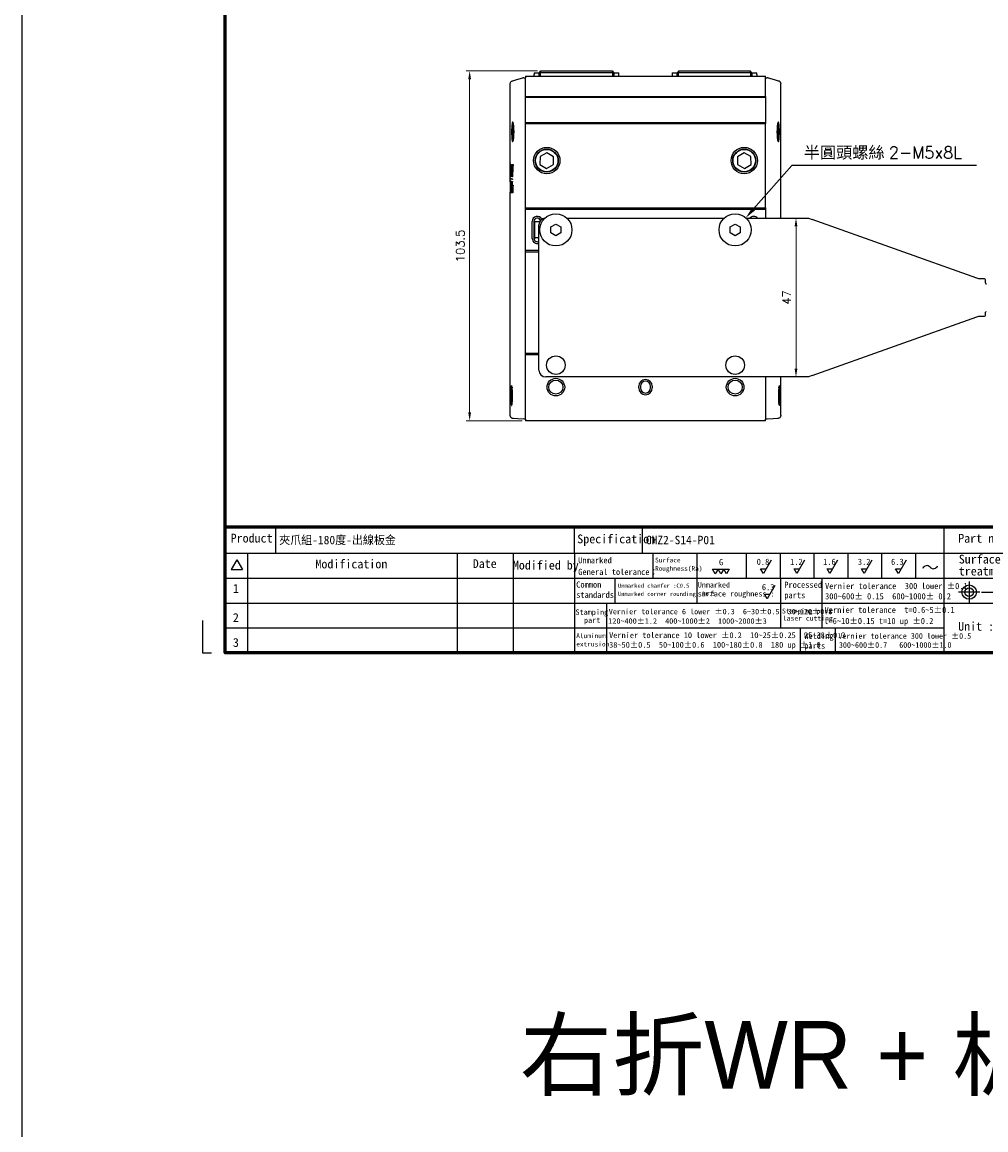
# Model space of a CAD drawing. Header units: millimetres. Extents: x 0 to 7391, y -1386 to 1502.
# Tile 124 of 127: x 6389 to 6674, y 944 to 1272. Entities that reach past the tile are written whole.
import ezdxf
from ezdxf.enums import TextEntityAlignment as Align

# ---------------------------------------------------------------- set-up
doc = ezdxf.new("R2010")
doc.units = ezdxf.units.MM
doc.header["$LTSCALE"] = 0.5
doc.layers.add('AM_5', color=3, linetype='Continuous', lineweight=25)
doc.layers.add('可見 (ISO)', color=7, linetype='Continuous', lineweight=25)
doc.layers.add('BORDER', color=7, linetype='Continuous')
doc.layers.add('圖框', color=7, linetype='Continuous')
doc.styles.get("Standard").update_dxf_attribs({"font": 'arial.ttf'})
doc.styles.add('尺寸標註', font='romans.shx', dxfattribs={"bigfont": 'CHINESET.SHX'})
doc.styles.add('標題欄', font='txt')
doc.dimstyles.new('CNS1$0', dxfattribs={"dimtxt": 2.5, "dimasz": 2.5, "dimexe": 1, "dimexo": 1, "dimgap": 1.5, "dimtad": 1, "dimtoh": 1, "dimdec": 1, "dimdsep": 46, "dimtxsty": '尺寸標註', "dimcen": 0, "dimclrd": 2, "dimclre": 2, "dimclrt": 1, "dimadec": 0, "dimazin": 2, "dimtp": 0.1, "dimtm": 0.1, "dimtfac": 0.71, "dimtdec": 1, "dimtmove": 0, "dimatfit": 0, "dimfxl": 0, "dimlwd": 13, "dimlwe": 13, "dimarcsym": 0})

# ---------------------------------------------------------------- blocks, each defined once
blk = doc.blocks.new('A4-英文圖框-橫式')
at = {"layer": 'BORDER', "color": 123, "linetype": 'Continuous', "lineweight": 60, "ltscale": 25.4}
blk.add_line((2151.7, -57.78), (2549.79, -57.78), dxfattribs=at)
at = {"layer": 'BORDER', "color": 60, "linetype": 'Continuous', "ltscale": 25.4}
for p, q in [((2166.7, -65.63), (2166.7, -57.78)), ((2255, -65.63), (2255, -57.78)), ((2275.1, -65.63), (2275.1, -57.78)), ((2364.21, -57.78), (2364.21, -95.06)), ((2151.7, -65.63), (2549.79, -65.63)), ((2155.17, -67.6), (2153.51, -70.48)), ((2155.17, -67.6), (2156.84, -70.48)), ((2158.28, -65.63), (2158.28, -95.06)), ((2220.31, -65.63), (2220.31, -95.06)), ((2236.88, -65.63), (2236.88, -95.06)), ((2255, -65.63), (2255, -95.06)), ((2278.15, -65.63), (2278.15, -72.99)), ((2291.22, -65.63), (2291.22, -80.35)), ((2305.82, -65.63), (2305.82, -72.99)), ((2315.82, -65.63), (2315.82, -72.99)), ((2325.82, -65.63), (2325.82, -72.99)), ((2335.82, -65.63), (2335.82, -72.99)), ((2345.82, -65.63), (2345.82, -72.99)), ((2355.82, -65.63), (2355.82, -72.99)), ((2364.21, -65.63), (2364.21, -95.06)), ((2364.22, -65.63), (2364.22, -72.99)), ((2364.22, -65.63), (2364.22, -72.99)), ((2153.51, -70.48), (2156.84, -70.48)), ((2151.7, -72.99), (2364.21, -72.99)), ((2266.98, -72.99), (2266.98, -80.35)), ((2315.96, -72.99), (2315.96, -80.35)), ((2328.19, -72.99), (2328.19, -80.35)), ((2364.21, -72.99), (2462.31, -72.99)), ((2151.7, -80.35), (2364.21, -80.35)), ((2264.44, -80.35), (2264.44, -87.7)), ((2315.96, -80.35), (2315.96, -87.7)), ((2328.19, -80.35), (2328.19, -87.7)), ((2364.21, -80.35), (2388.73, -80.35)), ((2151.7, -87.7), (2364.21, -87.7)), ((2264.44, -87.7), (2264.44, -95.06)), ((2321.74, -87.7), (2321.74, -95.06)), ((2332.11, -87.7), (2332.11, -95.06)), ((2364.21, -95.06), (2549.79, -95.06))]:
    blk.add_line(p, q, dxfattribs=at)
at = {"layer": 'BORDER', "color": 2, "linetype": 'Continuous', "ltscale": 25.4}
for p, q in [((2313.17, -67.68), (2310.88, -71.65)), ((2323.06, -67.68), (2320.77, -71.65)), ((2332.82, -67.68), (2330.53, -71.65)), ((2342.95, -67.68), (2340.66, -71.65)), ((2353.07, -67.68), (2350.78, -71.65)), ((2296.65, -71.76), (2295.82, -70.33)), ((2295.82, -70.33), (2297.47, -70.33)), ((2297.47, -70.33), (2296.65, -71.76)), ((2298.3, -71.76), (2297.47, -70.33)), ((2297.47, -70.33), (2299.12, -70.33)), ((2299.12, -70.33), (2298.3, -71.76)), ((2299.94, -71.76), (2299.12, -70.33)), ((2299.12, -70.33), (2300.77, -70.33)), ((2300.77, -70.33), (2299.94, -71.76)), ((2310.88, -71.65), (2310.05, -70.22)), ((2310.05, -70.22), (2311.7, -70.22)), ((2320.77, -71.65), (2319.94, -70.22)), ((2319.94, -70.22), (2321.59, -70.22)), ((2330.53, -71.65), (2329.7, -70.22)), ((2329.7, -70.22), (2331.35, -70.22)), ((2340.66, -71.65), (2339.84, -70.22)), ((2339.84, -70.22), (2341.48, -70.22)), ((2350.78, -71.65), (2349.96, -70.22)), ((2349.96, -70.22), (2351.61, -70.22)), ((2314.27, -75.17), (2311.98, -79.13)), ((2311.98, -79.13), (2311.16, -77.71)), ((2311.16, -77.71), (2312.8, -77.71))]:
    blk.add_line(p, q, dxfattribs=at)
at = {"layer": 'BORDER', "color": 4, "linetype": 'Continuous', "ltscale": 25.4}
for p, q in [((2371.71, -74.01), (2371.71, -80.23)), ((2374.82, -77.12), (2368.6, -77.12)), ((2375.39, -77.12), (2384.51, -77.12))]:
    blk.add_line(p, q, dxfattribs=at)
at = {"layer": 'BORDER', "color": 123, "linetype": 'Continuous', "ltscale": 25.4}
for p, q in [((2145.01, -85.54), (2145.01, -95.06)), ((2145.01, -95.06), (2147.66, -95.06))]:
    blk.add_line(p, q, dxfattribs=at)
at = {"layer": 'BORDER', "color": 123, "linetype": 'Continuous', "lineweight": 60, "ltscale": 25.4}
blk.add_lwpolyline([(2151.7, 188.79), (2555.09, 188.79), (2555.09, -95.06), (2151.7, -95.06)], close=True, dxfattribs=at)
at = {"layer": 'BORDER', "color": 7, "linetype": 'Continuous', "ltscale": 25.4}
for radius in [2.13, 1.26]:
    blk.add_circle((2371.71, -77.12), radius, dxfattribs=at)
at = {"layer": 'BORDER', "color": 2, "linetype": 'Continuous', "ltscale": 25.4}
for centre, start, end in [((2359.2, -70.55), 39.8056, 162.5792), ((2361.14, -68.94), 219.8056, 342.5792)]:
    blk.add_arc(centre, 1.26, start, end, dxfattribs=at)
at = {"layer": '圖框', "style": '標題欄'}
for s, height, p in [('Product', 2.605, (2153.34, -59.85)), ('Specification', 2.6053, (2255.83, -60.09)), ('Part number', 2.6053, (2368.46, -59.91)), ('Modification', 2.6053, (2178.41, -67.5)), ('Date', 2.605, (2224.93, -67.39)), ('Modified by', 2.6053, (2236.78, -67.84)), ('Unmarked', 1.824, (2256.11, -66.79)), ('Surface', 1.377, (2278.84, -66.96)), ('G', 1.82, (2297.75, -67.35)), ('0.8', 1.824, (2308.88, -67.24)), ('1.2', 1.824, (2318.77, -67.24)), ('1.6', 1.824, (2328.53, -67.24)), ('3.2', 1.824, (2338.81, -67.24)), ('6.3', 1.824, (2348.61, -67.24)), ('Surface', 2.605, (2368.64, -66.07)), ('General tolerance：', 1.8237, (2256.11, -70.24)), ('Roughness(Ra)', 1.377, (2278.84, -69.44)), ('treatment', 2.605, (2368.64, -69.6)), ('1', 2.61, (2154.01, -74.74)), ('Common', 1.824, (2255.52, -73.98)), ('Unmarked chamfer :C0.5', 1.2273, (2267.87, -74.6)), ('Unmarked', 1.596, (2291.45, -74.18)), ('6.3', 1.824, (2310.42, -74.74)), ('Processed', 1.824, (2317.04, -74.04)), ('Vernier tolerance  300 lower %%P0.1', 1.8237, (2329.1, -74.41)), ('standards', 1.824, (2255.52, -77.01)), ('Unmarked corner rounding: R0.5', 1.2273, (2267.85, -77.03)), ('surface roughness :', 1.5965, (2291.45, -76.81)), ('parts', 1.824, (2317.04, -77.12)), ('300~600%%P 0.15  600~1000%%P 0.2', 1.8237, (2329.1, -77.45)), ('Vernier tolerance  t=0.6~5%%P0.1', 1.8237, (2328.96, -81.48)), ('2', 2.61, (2154.01, -83.35)), ('Stamping', 1.614, (2255.3, -82.23)), (' part', 1.614, (2256.6, -84.6)), ('Vernier tolerance 6 lower %%P0.3  6~30%%P0.5  30~120%%P0.8', 1.6062, (2265.15, -82.07)), ('120~400%%P1.2  400~1000%%P2  1000~2000%%P3', 1.6062, (2265, -84.87)), ('Stamping part', 1.4514, (2316.36, -81.99)), ('laser cutting', 1.4514, (2316.61, -84.12)), ('t=6~10%%P0.15 t=10 up %%P0.2', 1.8237, (2328.87, -84.76)), ('Unit : mm', 2.605, (2368.45, -85.94)), ('3', 2.61, (2154.01, -90.71)), ('Aluminum', 1.39, (2255.52, -89.35)), ('extrusion', 1.39, (2255.52, -91.81)), ('Vernier tolerance 10 lower %%P0.2  10~25%%P0.25  25~38%%P0.3', 1.7169, (2265.25, -89.01)), ('38~50%%P0.5  50~100%%P0.6  100~180%%P0.8  180 up %%P1.0', 1.7169, (2265.25, -91.86)), ('Welding', 1.824, (2322.95, -89.17)), ('Vernier tolerance 300 lower %%P0.5  ', 1.6654, (2333.05, -89.26)), ('parts', 1.824, (2322.95, -92.06)), ('300~600%%P0.7   600~1000%%P1.0', 1.6654, (2333.19, -91.93))]:
    blk.add_text(s, height=height, dxfattribs=at).set_placement(p, align=Align.TOP_LEFT)
blk = doc.blocks.new('*D942')
at = {"layer": 'AM_5', "color": 2, "linetype": 'ByBlock', "lineweight": 13}
for p, q in [((6541.85, 1257.57), (6520.74, 1257.57)), ((6521.74, 1255.07), (6521.74, 1156.57)), ((6537.24, 1154.07), (6520.74, 1154.07))]:
    blk.add_line(p, q, dxfattribs=at)
at = {"layer": 'AM_5', "color": 2}
for points in [[(6521.32, 1255.07), (6522.16, 1255.07), (6521.74, 1257.57)], [(6521.32, 1156.57), (6522.16, 1156.57), (6521.74, 1154.07)]]:
    blk.add_solid(points, dxfattribs=at)
at = {"layer": 'Defpoints', "color": 0}
for p in [(6542.85, 1257.57), (6521.74, 1154.07), (6538.24, 1154.07)]:
    blk.add_point(p, dxfattribs=at)
at = {"layer": 'AM_5', "color": 1, "insert": (6518.99, 1205.82), "char_height": 2.5, "attachment_point": 5, "rotation": 90, "style": '尺寸標註'}
blk.add_mtext('103.5', dxfattribs=at)
blk = doc.blocks.new('*D943')
at = {"layer": 'AM_5', "color": 2, "linetype": 'ByBlock', "lineweight": 13}
for p, q in [((6613.7, 1214.07), (6619.24, 1214.07)), ((6618.24, 1211.57), (6618.24, 1169.57)), ((6620.96, 1167.07), (6617.24, 1167.07))]:
    blk.add_line(p, q, dxfattribs=at)
at = {"layer": 'AM_5', "color": 2}
for points in [[(6617.82, 1211.57), (6618.66, 1211.57), (6618.24, 1214.07)], [(6617.82, 1169.57), (6618.66, 1169.57), (6618.24, 1167.07)]]:
    blk.add_solid(points, dxfattribs=at)
at = {"layer": 'Defpoints', "color": 0}
for p in [(6612.7, 1214.07), (6618.24, 1167.07), (6621.96, 1167.07)]:
    blk.add_point(p, dxfattribs=at)
at = {"layer": 'AM_5', "color": 1, "insert": (6615.49, 1190.57), "char_height": 2.5, "attachment_point": 5, "rotation": 90, "style": '尺寸標註'}
blk.add_mtext('47', dxfattribs=at)
blk = doc.blocks.new('*S929')
at = {"layer": 'AM_5'}
for p, q in [((175.93, -396.35), (164.58, -409.18)), ((230.45, -396.35), (175.93, -396.35))]:
    blk.add_line(p, q, dxfattribs=at)
at = {"layer": 'AM_5', "linetype": 'Continuous'}
blk.add_trace([(164.14, -408.79), (165.02, -409.57), (162.26, -411.8)], dxfattribs=at)
at = {"layer": 'AM_5', "color": 2, "insert": (179.43, -394.6), "char_height": 3.5, "attachment_point": 7}
blk.add_mtext('{\\fPMingLiU|b0|i0|c136|p18;半圓頭螺絲 \\Fromans|c0;2-M\\Fromans|c136;5\\Fromans|c0;x\\Fromans|c136;8\\Fromans|c0;L}', dxfattribs=at)

msp = doc.modelspace()

# ---------------------------------------------------------------- linework, layer by layer
at = {"color": 4}
msp.add_lwpolyline([(6389.429, 1459.353), (7391.21, 1459.353), (7391.21, -306.068), (6389.429, -306.068)], close=True, dxfattribs=at)
at = {"layer": '可見 (ISO)'}
for p, q in [((6534.48, 1254.693), (6535.741, 1255.031)), ((6535.741, 1255.031), (6537.516, 1255.507)), ((6537.722, 1255.539), (6538.239, 1255.566)), ((6538.239, 1256.066), (6609.239, 1256.066)), ((6538.239, 1256.066), (6538.239, 1255.566)), ((6538.239, 1250.066), (6538.239, 1255.566)), ((6540.839, 1257.066), (6542.339, 1257.066)), ((6540.839, 1257.066), (6540.839, 1256.566)), ((6540.839, 1256.066), (6540.839, 1256.566)), ((6542.339, 1257.066), (6542.839, 1257.566)), ((6542.339, 1256.066), (6542.339, 1257.066)), ((6542.639, 1257.066), (6542.339, 1257.066)), ((6542.639, 1257.066), (6542.846, 1257.566)), ((6564.039, 1257.066), (6542.639, 1257.066)), ((6542.639, 1257.066), (6542.639, 1256.066)), ((6542.839, 1257.566), (6542.846, 1257.566)), ((6542.846, 1257.566), (6563.832, 1257.566)), ((6563.832, 1257.566), (6563.839, 1257.566)), ((6564.039, 1257.066), (6563.832, 1257.566)), ((6563.839, 1257.566), (6564.339, 1257.066)), ((6564.039, 1256.066), (6564.039, 1257.066)), ((6564.339, 1257.066), (6564.039, 1257.066)), ((6564.339, 1257.066), (6564.339, 1256.066)), ((6564.339, 1257.066), (6565.839, 1257.066)), ((6565.839, 1256.566), (6565.839, 1257.066)), ((6565.839, 1256.066), (6565.839, 1256.566)), ((6581.639, 1257.066), (6583.139, 1257.066)), ((6581.639, 1257.066), (6581.639, 1256.566)), ((6581.639, 1256.566), (6581.639, 1256.066)), ((6583.639, 1257.566), (6583.139, 1257.066)), ((6583.139, 1256.066), (6583.139, 1257.066)), ((6583.439, 1257.066), (6583.139, 1257.066)), ((6583.647, 1257.566), (6583.439, 1257.066)), ((6604.839, 1257.066), (6583.439, 1257.066)), ((6583.439, 1257.066), (6583.439, 1256.066)), ((6583.639, 1257.566), (6583.647, 1257.566)), ((6583.647, 1257.566), (6604.632, 1257.566)), ((6604.632, 1257.566), (6604.639, 1257.566)), ((6604.632, 1257.566), (6604.839, 1257.066)), ((6605.139, 1257.066), (6604.639, 1257.566)), ((6604.839, 1256.066), (6604.839, 1257.066)), ((6605.139, 1257.066), (6604.839, 1257.066)), ((6605.139, 1257.066), (6605.139, 1256.066)), ((6605.139, 1257.066), (6606.639, 1257.066)), ((6606.639, 1256.566), (6606.639, 1257.066)), ((6606.639, 1256.566), (6606.639, 1256.066)), ((6609.239, 1255.566), (6609.239, 1256.066)), ((6609.239, 1250.066), (6609.239, 1255.566)), ((6609.239, 1255.566), (6609.756, 1255.539)), ((6609.962, 1255.507), (6611.737, 1255.031)), ((6611.737, 1255.031), (6612.998, 1254.693)), ((6533.739, 1224.755), (6533.739, 1253.727)), ((6613.739, 1214.066), (6613.739, 1253.727)), ((6538.239, 1250.066), (6609.239, 1250.066)), ((6538.239, 1249.766), (6538.239, 1250.066)), ((6538.239, 1242.366), (6538.239, 1249.766)), ((6609.239, 1249.766), (6538.239, 1249.766)), ((6609.239, 1250.066), (6609.239, 1249.766)), ((6609.239, 1249.766), (6609.239, 1242.366)), ((6538.239, 1242.066), (6538.239, 1242.366)), ((6538.239, 1242.366), (6609.239, 1242.366)), ((6538.239, 1242.066), (6609.239, 1242.066)), ((6538.239, 1217.066), (6538.239, 1242.066)), ((6609.239, 1242.366), (6609.239, 1242.066)), ((6609.239, 1217.066), (6609.239, 1242.066)), ((6534.739, 1241.585), (6534.739, 1237.548)), ((6612.739, 1237.548), (6612.739, 1241.585)), ((6542.557, 1232.252), (6542.521, 1229.943)), ((6544.575, 1233.375), (6542.557, 1232.252)), ((6546.557, 1232.19), (6544.575, 1233.375)), ((6546.521, 1229.881), (6546.557, 1232.19)), ((6602.903, 1233.375), (6600.921, 1232.19)), ((6600.921, 1232.19), (6600.957, 1229.881)), ((6604.921, 1232.252), (6602.903, 1233.375)), ((6604.957, 1229.943), (6604.921, 1232.252)), ((6533.749, 1228.916), (6533.748, 1228.841)), ((6533.748, 1228.841), (6533.748, 1228.765)), ((6533.948, 1228.841), (6533.748, 1228.841)), ((6533.948, 1228.765), (6533.748, 1228.765)), ((6533.75, 1229.064), (6533.749, 1228.991)), ((6533.749, 1228.991), (6533.749, 1228.916)), ((6533.949, 1228.991), (6533.749, 1228.991)), ((6533.949, 1228.916), (6533.749, 1228.916)), ((6533.75, 1229.136), (6533.75, 1229.064)), ((6533.95, 1229.136), (6533.75, 1229.136)), ((6533.95, 1229.064), (6533.75, 1229.064)), ((6533.951, 1229.207), (6533.751, 1229.207)), ((6533.952, 1229.276), (6533.752, 1229.276)), ((6533.953, 1229.343), (6533.753, 1229.343)), ((6533.954, 1229.408), (6533.754, 1229.408)), ((6533.955, 1229.47), (6533.755, 1229.47)), ((6533.956, 1229.529), (6533.756, 1229.529)), ((6533.957, 1229.586), (6533.757, 1229.586)), ((6533.959, 1229.639), (6533.758, 1229.639)), ((6533.96, 1229.69), (6533.76, 1229.69)), ((6533.961, 1229.737), (6533.761, 1229.737)), ((6533.963, 1229.781), (6533.763, 1229.781)), ((6533.964, 1229.821), (6533.764, 1229.821)), ((6533.966, 1229.859), (6533.766, 1229.859)), ((6533.968, 1229.892), (6533.768, 1229.892)), ((6533.969, 1229.923), (6533.77, 1229.923)), ((6533.964, 1229.951), (6533.772, 1229.951)), ((6533.959, 1229.976), (6533.774, 1229.976)), ((6533.952, 1229.997), (6533.776, 1229.997)), ((6533.778, 1230.016), (6533.939, 1230.016)), ((6533.948, 1228.841), (6533.949, 1228.916)), ((6533.948, 1228.765), (6533.948, 1228.841)), ((6533.949, 1228.991), (6533.95, 1229.064)), ((6533.949, 1228.916), (6533.949, 1228.991)), ((6533.95, 1229.064), (6533.95, 1229.136)), ((6534.004, 1229.461), (6534.001, 1229.528)), ((6534.007, 1229.391), (6534.004, 1229.461)), ((6534.009, 1229.319), (6534.007, 1229.391)), ((6534.011, 1229.244), (6534.009, 1229.319)), ((6534.013, 1229.168), (6534.011, 1229.244)), ((6534.014, 1229.092), (6534.013, 1229.168)), ((6534.013, 1228.663), (6534.014, 1228.695)), ((6534.013, 1228.631), (6534.013, 1228.663)), ((6534.013, 1228.599), (6534.013, 1228.631)), ((6534.013, 1228.567), (6534.013, 1228.599)), ((6534.013, 1228.535), (6534.013, 1228.567)), ((6534.014, 1229.016), (6534.014, 1229.092)), ((6534.015, 1228.941), (6534.014, 1229.016)), ((6534.014, 1228.79), (6534.015, 1228.866)), ((6534.014, 1228.758), (6534.014, 1228.79)), ((6534.014, 1228.727), (6534.014, 1228.758)), ((6534.014, 1228.695), (6534.014, 1228.727)), ((6534.015, 1228.866), (6534.015, 1228.941)), ((6534.333, 1229.952), (6534.573, 1229.952)), ((6542.521, 1229.943), (6544.503, 1228.757)), ((6544.503, 1228.757), (6546.521, 1229.881)), ((6600.957, 1229.881), (6602.975, 1228.757)), ((6602.975, 1228.757), (6604.957, 1229.943)), ((6533.769, 1225.597), (6533.739, 1225.597)), ((6533.74, 1225.863), (6533.771, 1225.863)), ((6533.777, 1226.4), (6533.741, 1226.4)), ((6533.862, 1227.439), (6533.786, 1227.439)), ((6533.953, 1225.597), (6533.834, 1225.597)), ((6533.838, 1225.863), (6533.959, 1225.863)), ((6533.971, 1226.4), (6533.846, 1226.4)), ((6533.994, 1227.439), (6533.862, 1227.439)), ((6534.008, 1228.085), (6534.009, 1228.117)), ((6534.008, 1228.053), (6534.008, 1228.085)), ((6534.008, 1228.021), (6534.008, 1228.053)), ((6534.009, 1228.15), (6534.01, 1228.182)), ((6534.009, 1228.117), (6534.009, 1228.15)), ((6534.01, 1228.279), (6534.011, 1228.311)), ((6534.01, 1228.246), (6534.01, 1228.279)), ((6534.01, 1228.214), (6534.01, 1228.246)), ((6534.01, 1228.182), (6534.01, 1228.214)), ((6534.011, 1228.375), (6534.012, 1228.407)), ((6534.011, 1228.343), (6534.011, 1228.375)), ((6534.011, 1228.311), (6534.011, 1228.343)), ((6534.012, 1228.503), (6534.013, 1228.535)), ((6534.012, 1228.471), (6534.012, 1228.503)), ((6534.012, 1228.439), (6534.012, 1228.471)), ((6534.012, 1228.407), (6534.012, 1228.439)), ((6534.393, 1225.435), (6534.183, 1225.435)), ((6534.191, 1225.7), (6534.402, 1225.7)), ((6534.425, 1226.238), (6534.209, 1226.238)), ((6533.739, 1225.087), (6533.766, 1225.087)), ((6533.739, 1223.832), (6533.74, 1223.789)), ((6533.919, 1223.832), (6533.739, 1223.832)), ((6533.74, 1223.789), (6533.74, 1223.747)), ((6533.74, 1223.747), (6533.74, 1223.704)), ((6533.74, 1223.704), (6533.74, 1223.662)), ((6533.74, 1223.662), (6533.74, 1223.619)), ((6533.74, 1223.619), (6533.74, 1223.577)), ((6533.74, 1223.577), (6533.74, 1223.534)), ((6533.74, 1223.534), (6533.74, 1223.491)), ((6533.74, 1223.491), (6533.74, 1223.449)), ((6533.74, 1223.449), (6533.74, 1223.406)), ((6533.74, 1223.406), (6533.74, 1223.364)), ((6533.74, 1223.364), (6533.74, 1223.321)), ((6533.74, 1223.321), (6533.74, 1223.279)), ((6533.74, 1223.279), (6533.74, 1223.237)), ((6533.74, 1223.237), (6533.74, 1223.194)), ((6533.74, 1223.194), (6533.74, 1223.152)), ((6533.74, 1223.152), (6533.74, 1223.109)), ((6533.74, 1223.109), (6533.74, 1223.067)), ((6533.74, 1223.067), (6533.74, 1223.025)), ((6533.74, 1223.025), (6533.74, 1222.983)), ((6533.74, 1222.983), (6533.74, 1222.94)), ((6533.74, 1222.94), (6533.74, 1222.898)), ((6533.74, 1222.898), (6533.74, 1222.856)), ((6533.74, 1222.856), (6533.74, 1222.814)), ((6533.74, 1222.814), (6533.74, 1222.739)), ((6533.9, 1222.814), (6533.74, 1222.814)), ((6533.74, 1222.739), (6533.74, 1222.664)), ((6533.898, 1222.739), (6533.74, 1222.739)), ((6533.74, 1222.664), (6533.74, 1222.589)), ((6533.897, 1222.664), (6533.74, 1222.664)), ((6533.74, 1222.589), (6533.74, 1222.513)), ((6533.895, 1222.589), (6533.74, 1222.589)), ((6533.74, 1222.513), (6533.74, 1222.436)), ((6533.892, 1222.513), (6533.74, 1222.513)), ((6533.74, 1222.436), (6533.74, 1222.359)), ((6533.89, 1222.436), (6533.74, 1222.436)), ((6533.74, 1222.359), (6533.74, 1222.283)), ((6533.887, 1222.359), (6533.74, 1222.359)), ((6533.74, 1222.283), (6533.74, 1222.209)), ((6533.884, 1222.283), (6533.74, 1222.283)), ((6533.74, 1222.209), (6533.74, 1222.138)), ((6533.881, 1222.209), (6533.74, 1222.209)), ((6533.74, 1222.138), (6533.74, 1222.069)), ((6533.877, 1222.138), (6533.74, 1222.138)), ((6533.74, 1222.069), (6533.74, 1222.004)), ((6533.874, 1222.069), (6533.74, 1222.069)), ((6533.87, 1222.004), (6533.74, 1222.004)), ((6533.759, 1224.038), (6533.814, 1224.038)), ((6533.923, 1224.038), (6533.814, 1224.038)), ((6533.827, 1225.087), (6533.945, 1225.087)), ((6533.893, 1222.522), (6533.895, 1222.604)), ((6533.895, 1222.604), (6533.897, 1222.686)), ((6533.897, 1222.686), (6533.899, 1222.77)), ((6533.899, 1222.77), (6533.901, 1222.854)), ((6533.968, 1223.767), (6534.131, 1223.767)), ((6534.33, 1223.767), (6534.131, 1223.767)), ((6534.165, 1224.924), (6534.372, 1224.924)), ((6534.33, 1223.767), (6534.581, 1223.767)), ((6533.866, 1221.942), (6533.739, 1221.942)), ((6533.862, 1221.885), (6533.739, 1221.885)), ((6533.858, 1221.832), (6533.739, 1221.832)), ((6533.854, 1221.781), (6533.739, 1221.781)), ((6533.85, 1221.734), (6533.739, 1221.734)), ((6533.739, 1155.751), (6533.739, 1221.704)), ((6533.846, 1221.691), (6533.739, 1221.691)), ((6533.842, 1221.652), (6533.739, 1221.652)), ((6533.837, 1221.619), (6533.739, 1221.619)), ((6533.833, 1221.591), (6533.739, 1221.591)), ((6533.83, 1221.569), (6533.74, 1221.569)), ((6533.826, 1221.551), (6533.74, 1221.551)), ((6533.823, 1221.54), (6533.74, 1221.54)), ((6533.822, 1221.534), (6533.74, 1221.534)), ((6534.489, 1221.534), (6533.921, 1221.534)), ((6538.239, 1217.066), (6609.239, 1217.066)), ((6538.239, 1216.566), (6538.239, 1217.066)), ((6538.239, 1204.566), (6538.239, 1216.566)), ((6609.239, 1216.566), (6538.239, 1216.566)), ((6609.239, 1217.066), (6609.239, 1216.566)), ((6609.239, 1216.566), (6609.239, 1214.066)), ((6540.239, 1208.066), (6540.239, 1213.066)), ((6540.739, 1213.066), (6540.739, 1208.066)), ((6540.939, 1212.972), (6540.739, 1212.979)), ((6540.939, 1212.972), (6540.939, 1208.161)), ((6541.066, 1212.968), (6540.939, 1212.972)), ((6541.195, 1212.963), (6541.066, 1212.968)), ((6542.368, 1212.922), (6541.195, 1212.963)), ((6542.43, 1212.92), (6542.368, 1212.922)), ((6545.739, 1211.432), (6547.239, 1212.298)), ((6547.239, 1212.298), (6548.739, 1211.432)), ((6550.45, 1214.066), (6597.028, 1214.066)), ((6598.739, 1211.432), (6600.239, 1212.298)), ((6600.239, 1212.298), (6601.739, 1211.432)), ((6603.45, 1214.066), (6621.958, 1214.066)), ((6621.958, 1214.066), (6623.06, 1213.672)), ((6671.755, 1196.263), (6623.06, 1213.672)), ((6542.239, 1169.066), (6542.239, 1212.066)), ((6545.739, 1209.7), (6545.739, 1211.432)), ((6547.239, 1208.834), (6545.739, 1209.7)), ((6548.739, 1209.7), (6547.239, 1208.834)), ((6548.739, 1211.432), (6548.739, 1209.7)), ((6598.739, 1209.7), (6598.739, 1211.432)), ((6600.239, 1208.834), (6598.739, 1209.7)), ((6601.739, 1209.7), (6600.239, 1208.834)), ((6601.739, 1211.432), (6601.739, 1209.7)), ((6540.939, 1208.161), (6540.739, 1208.154)), ((6541.066, 1208.165), (6540.939, 1208.161)), ((6541.066, 1208.165), (6541.195, 1208.17)), ((6542.239, 1208.206), (6541.195, 1208.17)), ((6538.239, 1204.566), (6542.239, 1204.566)), ((6538.239, 1204.066), (6538.239, 1204.566)), ((6538.239, 1204.066), (6542.239, 1204.066)), ((6538.239, 1174.066), (6538.239, 1204.066)), ((6672.306, 1196.066), (6671.755, 1196.263)), ((6674.006, 1196.066), (6672.306, 1196.066)), ((6674.306, 1194.866), (6674.306, 1195.766)), ((6674.306, 1185.366), (6674.306, 1186.266)), ((6623.06, 1167.461), (6671.755, 1184.869)), ((6671.755, 1184.869), (6672.306, 1185.066)), ((6672.306, 1185.066), (6674.006, 1185.066)), ((6538.239, 1174.066), (6542.239, 1174.066)), ((6538.239, 1173.566), (6538.239, 1174.066)), ((6538.239, 1154.566), (6538.239, 1173.566)), ((6542.239, 1173.566), (6538.239, 1173.566)), ((6621.958, 1167.066), (6544.239, 1167.066)), ((6609.239, 1167.066), (6609.239, 1154.566)), ((6613.739, 1155.751), (6613.739, 1167.066)), ((6623.06, 1167.461), (6621.958, 1167.066)), ((6571.739, 1163.816), (6571.739, 1164.316)), ((6572.239, 1164.316), (6572.239, 1163.816)), ((6575.239, 1163.816), (6575.239, 1164.316)), ((6575.739, 1164.316), (6575.739, 1163.816)), ((6535.947, 1154.686), (6534.687, 1154.753)), ((6537.722, 1154.593), (6535.947, 1154.686)), ((6538.239, 1154.566), (6537.722, 1154.593)), ((6538.239, 1154.566), (6538.239, 1154.066)), ((6609.239, 1154.066), (6538.239, 1154.066)), ((6609.756, 1154.593), (6609.239, 1154.566)), ((6609.239, 1154.066), (6609.239, 1154.566)), ((6611.531, 1154.686), (6609.756, 1154.593)), ((6612.791, 1154.753), (6611.531, 1154.686))]:
    msp.add_line(p, q, dxfattribs=at)
for centre, radius in [((6544.539, 1231.066), 3.9), ((6544.539, 1231.066), 3.4), ((6544.539, 1231.066), 3.307), ((6602.939, 1231.066), 3.9), ((6602.939, 1231.066), 3.4), ((6602.939, 1231.066), 3.307), ((6547.239, 1210.566), 4.75), ((6600.239, 1210.566), 4.75), ((6547.239, 1170.566), 2.75), ((6600.239, 1170.566), 2.75), ((6547.239, 1164.066), 2.6), ((6600.239, 1164.066), 2.6), ((6547.239, 1164.066), 2.1), ((6600.239, 1164.066), 2.1)]:
    msp.add_circle(centre, radius, dxfattribs=at)
for centre, radius, start, end in [((6537.775, 1254.541), 1, 93, 105), ((6609.703, 1254.541), 1, 75, 87), ((6541.739, 1213.066), 1.5, 25.28592, 180), ((6541.739, 1213.066), 1, 16.08729, 180), ((6544.239, 1212.066), 2, 96.46245, 180), ((6605.739, 1213.066), 1.5, 41.81031, 138.18969), ((6541.739, 1208.066), 1.5, 180, 289.47122), ((6541.739, 1208.066), 1, 180, 300), ((6674.006, 1195.766), 0.3, 0, 90), ((6674.606, 1194.866), 0.3, 180, 270), ((6674.606, 1186.266), 0.3, 141.69302, 180), ((6674.006, 1185.366), 0.3, 270, 0), ((6544.239, 1169.066), 2, 180, 270), ((6573.739, 1164.316), 2, 0, 180), ((6573.739, 1163.816), 2, 180, 0), ((6573.739, 1164.316), 1.5, 0, 180), ((6573.739, 1163.816), 1.5, 180, 0)]:
    msp.add_arc(centre, radius, start, end, dxfattribs=at)
for centre, major_axis, ratio, start_param, end_param in [((7599.816, 1224.646), (-1066.077, 0), 0.9519505, 6.279126, 6.2814565), ((6633.739, 1226.875), (0, 149.572), 0.6685735, 1.5552038, 1.5556774), ((6633.739, 1227.075), (0, 136.724), 0.7313989, 1.5546986, 1.5552038), ((6633.739, 1227.263), (0, 125.081), 0.7994795, 1.5541629, 1.5546986), ((6633.739, 1227.441), (0, 114.392), 0.8741857, 1.5535976, 1.5541629), ((6633.739, 1227.611), (0, 104.508), 0.9568609, 1.5530035, 1.5535976), ((6633.739, 1227.769), (-100, 0), 0.9560091, 6.2647719, 6.2653925), ((6633.739, 1227.916), (-100, 0), 0.8761946, 6.2641274, 6.2647719), ((6633.739, 1228.054), (-100, 0), 0.8036905, 6.2634617, 6.2641274), ((6633.739, 1228.186), (-100, 0), 0.7369707, 6.2627774, 6.2634617), ((6633.739, 1228.313), (-100, 0), 0.6748097, 6.2620773, 6.2627774), ((6633.739, 1228.436), (-100, 0), 0.6162013, 6.2613639, 6.2620773), ((6633.739, 1228.558), (-100, 0), 0.5603082, 6.2606401, 6.2613639), ((6633.739, 1228.68), (-100, 0), 0.506392, 6.2599084, 6.2606401), ((6633.739, 1228.802), (-100, 0), 0.4540211, 6.2591689, 6.2599084), ((6633.739, 1228.92), (-100, 0), 0.4046276, 6.2584084, 6.2591689), ((6633.739, 1229.038), (-100, 0), 0.3572455, 6.2576268, 6.2584084), ((6633.739, 1229.156), (-100, 0), 0.3110368, 6.2568265, 6.2576268), ((6633.739, 1229.276), (-100, 0), 0.2655094, 6.25601, 6.2568265), ((6633.739, 1229.399), (-100, 0), 0.2202097, 6.2551798, 6.25601), ((6633.739, 1230.205), (-100, 0), 0.0300037, 0.0633094, 0.0640604), ((7597.883, 1224.646), (-1063.944, 0), 0.9519505, 6.2791179, 6.2804276), ((6633.739, 1230.657), (-100, 0), 0.1004971, 0.0640604, 0.0648223), ((6633.739, 1231.114), (-100, 0), 0.171135, 0.0648223, 0.0655877), ((6633.739, 1226.875), (0, 149.273), 0.6685735, 1.5551725, 1.5556471), ((6633.739, 1227.075), (0, 136.451), 0.7313989, 1.5546664, 1.5551725), ((6633.739, 1227.263), (0, 124.831), 0.7994795, 1.5541296, 1.5546664), ((6633.739, 1227.441), (0, 114.163), 0.8741857, 1.5535631, 1.5541296), ((6633.739, 1231.592), (-100, 0), 0.2439757, 0.0655877, 0.0663491), ((6633.739, 1227.611), (0, 104.299), 0.9568609, 1.5529679, 1.5535631), ((6633.739, 1227.769), (99.8, 0), 0.9560091, 3.1231423, 3.1237642), ((6633.739, 1227.916), (99.8, 0), 0.8761946, 3.1224965, 3.1231423), ((6633.739, 1228.054), (99.8, 0), 0.8036905, 3.1218295, 3.1224965), ((6633.739, 1232.104), (-100, 0), 0.3212166, 0.0663491, 0.0670992), ((6633.739, 1228.186), (99.8, 0), 0.7369707, 3.1211438, 3.1218295), ((6633.739, 1228.313), (99.8, 0), 0.6748097, 3.1204423, 3.1211438), ((6633.739, 1228.436), (99.8, 0), 0.6162013, 3.1197275, 3.1204423), ((6633.739, 1228.558), (99.8, 0), 0.5603082, 3.1190023, 3.1197275), ((6633.739, 1232.667), (-100, 0), 0.4052394, 0.0670992, 0.0678306), ((6633.739, 1228.68), (99.8, 0), 0.506392, 3.1182691, 3.1190023), ((6633.739, 1228.802), (99.8, 0), 0.4540211, 3.1175281, 3.1182691), ((6633.739, 1228.92), (99.8, 0), 0.4046276, 3.1169055, 3.1175281), ((6633.739, 1233.273), (-100, 0), 0.4946404, 0.0678306, 0.068537), ((6633.739, 1233.907), (-100, 0), 0.5872236, 0.068537, 0.0692133), ((6633.739, 1234.586), (-100, 0), 0.6853833, 0.0692133, 0.0698545), ((6633.739, 1235.334), (-100, 0), 0.7925548, 0.0698545, 0.0704554), ((6633.739, 1236.186), (-100, 0), 0.9136271, 0.0704554, 0.0710111), ((6633.739, 1237.188), (0, -105.474), 0.9481018, 4.7834001, 4.783917), ((6633.739, 1238.335), (0, -121.535), 0.8228094, 4.783917, 4.7844035), ((6633.739, 1239.688), (0, -140.331), 0.7125996, 4.7844035, 4.7848543), ((7584.646, 1196.428), (-1050.903, 0), 0.9519505, 6.2496686, 6.2533836), ((7582.683, 1196.429), (-1048.74, 0), 0.9519505, 6.2496007, 6.2533234), ((7578.119, 1190.406), (-1044.372, 0), 0.9519505, 6.2433969, 6.247136), ((6633.739, 1224.757), (0, 308.062), 0.3246097, 1.5672068, 1.5680679), ((6633.739, 1218.056), (0, 308.062), 0.3246097, 1.5454511, 1.5463125), ((7581.558, 1217.967), (-1047.819, 0), 0.9511431, 6.273681, 6.2747232), ((6633.739, 1212.142), (0, 308.062), 0.3246097, 1.5262429, 1.5271049), ((7579.488, 1212.173), (-1045.749, 0), 0.9511431, 6.2678368, 6.2688811), ((6633.739, 1205.441), (0, 308.062), 0.3246097, 1.504456, 1.505319), ((7592.723, 1205.351), (-1058.983, 0), 0.9519505, 6.260696, 6.262304), ((6633.739, 1196.44), (0, 308.062), 0.3246097, 1.4756723, 1.4765373), ((6633.739, 1196.44), (0, 307.446), 0.3246097, 1.4754811, 1.4763478), ((6633.739, 1190.273), (0, 308.062), 0.3246097, 1.4555404, 1.4564072), ((7599.947, 1224.755), (-1066.208, 0), 0.9519505, 6.2828581, 6.2840946), ((6633.739, 1221.583), (0, -135.484), 0.7380927, 4.70928, 4.7097336), ((7599.281, 1217.899), (-1065.542, 0), 0.9519505, 6.2760991, 6.2771327), ((7597.591, 1212.045), (-1063.852, 0), 0.9519505, 6.2703067, 6.271342), ((6633.739, 1217.694), (100, 0), 0.8429344, 3.0902862, 3.0909951), ((6633.739, 1217.278), (100, 0), 0.9241327, 3.0896017, 3.0902862), ((6633.739, 1216.81), (0, 101.401), 0.9861841, 1.5181486, 1.5188054), ((6633.739, 1216.278), (0, 111.517), 0.8967269, 1.5175228, 1.5181486), ((6633.739, 1215.662), (0, 123.08), 0.8124802, 1.5169313, 1.5175228), ((6633.739, 1214.965), (0, 136.037), 0.7350952, 1.516376, 1.5169313), ((6633.739, 1214.182), (0, 150.434), 0.6647455, 1.515858, 1.516376), ((6633.739, 1213.289), (0, 166.701), 0.5998764, 1.5153784, 1.515858), ((7594.648, 1205.23), (-1060.908, 0), 0.9519506, 6.2635225, 6.2657332), ((7578.406, 1202.999), (-1044.667, 0), 0.9512136, 6.2622848, 6.2645324), ((7576.494, 1203), (-1042.554, 0), 0.9512136, 6.2622428, 6.2644949), ((7588.138, 1196.466), (-1054.397, 0), 0.9519505, 6.2548288, 6.2559828), ((7582.327, 1190.398), (-1048.583, 0), 0.9519505, 6.2485896, 6.2497502), ((7586.182, 1196.467), (-1052.241, 0), 0.9519505, 6.2547715, 6.2556165), ((7561.744, 1184.406), (-1027.996, 0), 0.9512136, 6.2429223, 6.2452076), ((6633.739, 1221.631), (0, -117.267), 0.8527512, 4.7097336, 4.7102199), ((6633.739, 1221.665), (0, -101.525), 0.9849801, 4.7102199, 4.7107467), ((6633.739, 1221.687), (100, 0), 0.8821045, 3.1399504, 3.140524), ((6633.739, 1221.699), (100, 0), 0.765729, 3.140524, 3.1411398), ((6633.739, 1221.704), (100, 0), 0.6603261, 3.1411398, 3.1417929), ((6633.739, 1221.702), (100, 0), 0.5619529, 3.1417929, 3.1424786), ((6633.739, 1221.694), (100, 0), 0.4678665, 3.1424786, 3.1431921), ((6633.739, 1221.68), (100, 0), 0.3802407, 3.1431921, 3.1439272), ((6633.739, 1221.661), (100, 0), 0.3003858, 3.1439272, 3.1446766), ((6633.739, 1221.638), (100, 0), 0.2256838, 3.1446766, 3.1454329), ((6633.739, 1221.611), (100, 0), 0.153787, 3.1454329, 3.1461887), ((6633.739, 1221.578), (100, 0), 0.082569, 3.1461887, 3.1469365), ((6633.038, 1220.926), (99.299, 0.004), 0.151345, 3.0998929, 3.1008225), ((6633.47, 1220.718), (99.731, 0.002), 0.2004771, 3.0990673, 3.0999853), ((6634.747, 1220.497), (101.008, -0.012), 0.2480565, 3.0984703, 3.0993699), ((6633.739, 1220.294), (100, 0), 0.2986106, 3.0973368, 3.0982251), ((6633.739, 1220.072), (100, 0), 0.3486931, 3.0964676, 3.0973368), ((6633.739, 1219.84), (100, 0), 0.4001661, 3.0956207, 3.0964676), ((6633.739, 1219.594), (100, 0), 0.4537509, 3.0947992, 3.0956207), ((6633.739, 1219.329), (100, 0), 0.5102822, 3.0940063, 3.0947992), ((6633.739, 1219.042), (100, 0), 0.5706479, 3.0932338, 3.0940063), ((6633.739, 1218.739), (100, 0), 0.6334307, 3.0924722, 3.0932338), ((6633.739, 1218.417), (100, 0), 0.6990011, 3.0917249, 3.0924722), ((6633.739, 1218.071), (100, 0), 0.768398, 3.0909951, 3.0917249)]:
    msp.add_ellipse(centre, major_axis=major_axis, ratio=ratio, start_param=start_param, end_param=end_param, dxfattribs=at)
for points, knots in [([(6533.739, 1253.727), (6533.739, 1253.835), (6533.757, 1253.944), (6533.826, 1254.149), (6533.878, 1254.247), (6534.01, 1254.42), (6534.091, 1254.496), (6534.225, 1254.587), (6534.273, 1254.614), (6534.373, 1254.66), (6534.426, 1254.679), (6534.48, 1254.693)], [0, 0, 0, 0, 0.03235616, 0.03235616, 0.06486691, 0.06486691, 0.09737208, 0.09737208, 0.11367126, 0.11367126, 0.13042936, 0.13042936, 0.13042936, 0.13042936]), ([(6612.998, 1254.693), (6613.036, 1254.683), (6613.073, 1254.671), (6613.145, 1254.642), (6613.18, 1254.625), (6613.288, 1254.567), (6613.358, 1254.517), (6613.481, 1254.403), (6613.535, 1254.338), (6613.626, 1254.196), (6613.663, 1254.119), (6613.722, 1253.939), (6613.739, 1253.833), (6613.739, 1253.727)], [0, 0, 0, 0, 0.01175083, 0.01175083, 0.02334063, 0.02334063, 0.04853344, 0.04853344, 0.07372625, 0.07372625, 0.09891906, 0.09891906, 0.13055173, 0.13055173, 0.13055173, 0.13055173]), ([(6534.155, 1239.873), (6534.158, 1240.1), (6534.162, 1240.322), (6534.181, 1240.895), (6534.199, 1241.223), (6534.25, 1241.79), (6534.281, 1242.021), (6534.356, 1242.352), (6534.398, 1242.448), (6534.49, 1242.49), (6534.538, 1242.435), (6534.632, 1242.182), (6534.677, 1241.987), (6534.756, 1241.487), (6534.789, 1241.189), (6534.838, 1240.521), (6534.853, 1240.158), (6534.858, 1239.786), (6534.86, 1239.571), (6534.859, 1239.356), (6534.849, 1238.93), (6534.841, 1238.72), (6534.809, 1238.166), (6534.779, 1237.845), (6534.705, 1237.294), (6534.661, 1237.071), (6534.568, 1236.758), (6534.52, 1236.672), (6534.427, 1236.65), (6534.383, 1236.714), (6534.304, 1236.984), (6534.27, 1237.186), (6534.215, 1237.702), (6534.193, 1238.011), (6534.164, 1238.694), (6534.156, 1239.062), (6534.154, 1239.583), (6534.154, 1239.729), (6534.155, 1239.873)], [-0.867687, -0.867687, -0.867687, -0.867687, -0.7991376, -0.7991376, -0.6854219, -0.6854219, -0.5705372, -0.5705372, -0.454665, -0.454665, -0.3387435, -0.3387435, -0.2242665, -0.2242665, -0.1120817, -0.1120817, 0, 0, 0, 0.0644686, 0.0644686, 0.1294402, 0.1294402, 0.2428392, 0.2428392, 0.3580836, 0.3580836, 0.473839, 0.473839, 0.5890656, 0.5890656, 0.7032833, 0.7032833, 0.8164882, 0.8164882, 0.9289515, 0.9289515, 0.972677, 0.972677, 0.972677, 0.972677]), ([(6534.632, 1242.156), (6534.606, 1242.119), (6534.582, 1242.058), (6534.522, 1241.836), (6534.489, 1241.636), (6534.437, 1241.137), (6534.418, 1240.845), (6534.396, 1240.306), (6534.39, 1240.077), (6534.388, 1239.845)], [2.32501212, 2.32501212, 2.32501212, 2.32501212, 2.38698284, 2.38698284, 2.49109334, 2.49109334, 2.59432565, 2.59432565, 2.66481325, 2.66481325, 2.66481325, 2.66481325]), ([(6612.622, 1239.868), (6612.626, 1240.168), (6612.638, 1240.463), (6612.679, 1241.09), (6612.712, 1241.405), (6612.79, 1241.933), (6612.835, 1242.14), (6612.929, 1242.416), (6612.978, 1242.482), (6613.069, 1242.463), (6613.112, 1242.381), (6613.187, 1242.078), (6613.219, 1241.862), (6613.272, 1241.321), (6613.291, 1241.002), (6613.318, 1240.302), (6613.324, 1239.926), (6613.324, 1239.548), (6613.324, 1239.335), (6613.322, 1239.125), (6613.313, 1238.711), (6613.307, 1238.509), (6613.283, 1237.975), (6613.261, 1237.668), (6613.204, 1237.157), (6613.169, 1236.958), (6613.089, 1236.7), (6613.044, 1236.644), (6612.95, 1236.682), (6612.902, 1236.776), (6612.81, 1237.102), (6612.767, 1237.329), (6612.695, 1237.882), (6612.666, 1238.202), (6612.627, 1238.901), (6612.618, 1239.272), (6612.62, 1239.72), (6612.62, 1239.794), (6612.622, 1239.868)], [-0.8931262, -0.8931262, -0.8931262, -0.8931262, -0.801986, -0.801986, -0.6868647, -0.6868647, -0.570809, -0.570809, -0.455122, -0.455122, -0.3407191, -0.3407191, -0.2271409, -0.2271409, -0.1136647, -0.1136647, 0, 0, 0, 0.0636369, 0.0636369, 0.1277536, 0.1277536, 0.2420447, 0.2420447, 0.3574093, 0.3574093, 0.4735573, 0.4735573, 0.5894344, 0.5894344, 0.7035971, 0.7035971, 0.8156548, 0.8156548, 0.9278499, 0.9278499, 0.9501622, 0.9501622, 0.9501622, 0.9501622]), ([(6612.846, 1236.977), (6612.875, 1237.019), (6612.902, 1237.091), (6612.927, 1237.192), (6612.964, 1237.34), (6612.995, 1237.546), (6613.045, 1238.053), (6613.064, 1238.348), (6613.088, 1238.989), (6613.093, 1239.328), (6613.09, 1240.011), (6613.082, 1240.347), (6613.06, 1240.812), (6613.051, 1240.96), (6613.02, 1241.377), (6612.992, 1241.615), (6612.925, 1241.974), (6612.888, 1242.096), (6612.846, 1242.156)], [1.59555113, 1.59555113, 1.59555113, 1.59555113, 1.66580366, 1.66580366, 1.66580366, 1.76892563, 1.76892563, 1.87130918, 1.87130918, 1.9735169, 1.9735169, 2.07615691, 2.07615691, 2.12720185, 2.12720185, 2.23041838, 2.23041838, 2.33082229, 2.33082229, 2.33082229, 2.33082229]), ([(6534.388, 1239.845), (6534.387, 1239.739), (6534.386, 1239.633), (6534.387, 1239.358), (6534.388, 1239.19), (6534.396, 1238.857), (6534.401, 1238.693), (6534.415, 1238.38), (6534.423, 1238.231), (6534.443, 1237.948), (6534.455, 1237.816), (6534.495, 1237.454), (6534.528, 1237.263), (6534.587, 1237.062), (6534.609, 1237.01), (6534.632, 1236.977)], [0.99887434, 0.99887434, 0.99887434, 0.99887434, 1.03078212, 1.03078212, 1.08138939, 1.08138939, 1.13285257, 1.13285257, 1.18373956, 1.18373956, 1.23524525, 1.23524525, 1.33847293, 1.33847293, 1.39408833, 1.39408833, 1.39408833, 1.39408833]), ([(6533.925, 1161.876), (6533.927, 1162.184), (6533.932, 1162.485), (6533.95, 1163.117), (6533.964, 1163.432), (6534.003, 1163.96), (6534.028, 1164.166), (6534.085, 1164.44), (6534.118, 1164.505), (6534.188, 1164.485), (6534.224, 1164.401), (6534.296, 1164.092), (6534.33, 1163.873), (6534.389, 1163.326), (6534.413, 1163.004), (6534.447, 1162.299), (6534.455, 1161.921), (6534.455, 1161.541), (6534.455, 1161.327), (6534.452, 1161.114), (6534.44, 1160.697), (6534.432, 1160.493), (6534.401, 1159.955), (6534.374, 1159.645), (6534.311, 1159.131), (6534.276, 1158.932), (6534.203, 1158.676), (6534.166, 1158.62), (6534.098, 1158.661), (6534.067, 1158.755), (6534.013, 1159.083), (6533.991, 1159.311), (6533.956, 1159.871), (6533.943, 1160.196), (6533.927, 1160.906), (6533.923, 1161.284), (6533.924, 1161.735), (6533.924, 1161.806), (6533.925, 1161.876)], [-0.8988398, -0.8988398, -0.8988398, -0.8988398, -0.8056282, -0.8056282, -0.6903647, -0.6903647, -0.5745873, -0.5745873, -0.4586083, -0.4586083, -0.3431619, -0.3431619, -0.2284484, -0.2284484, -0.1142024, -0.1142024, 0, 0, 0, 0.0642778, 0.0642778, 0.1290086, 0.1290086, 0.2445299, 0.2445299, 0.3609285, 0.3609285, 0.4771321, 0.4771321, 0.5927047, 0.5927047, 0.7072213, 0.7072213, 0.8206649, 0.8206649, 0.9346964, 0.9346964, 0.956054, 0.956054, 0.956054, 0.956054]), ([(6534.302, 1164.032), (6534.285, 1163.954), (6534.269, 1163.854), (6534.232, 1163.533), (6534.214, 1163.282), (6534.187, 1162.702), (6534.179, 1162.378), (6534.174, 1161.974), (6534.173, 1161.911), (6534.173, 1161.847)], [2.385571, 2.385571, 2.385571, 2.385571, 2.44934643, 2.44934643, 2.55261275, 2.55261275, 2.65616112, 2.65616112, 2.67552151, 2.67552151, 2.67552151, 2.67552151]), ([(6613.025, 1161.872), (6613.029, 1162.177), (6613.038, 1162.476), (6613.072, 1163.108), (6613.098, 1163.425), (6613.16, 1163.955), (6613.195, 1164.163), (6613.268, 1164.438), (6613.304, 1164.505), (6613.373, 1164.486), (6613.404, 1164.404), (6613.459, 1164.1), (6613.482, 1163.882), (6613.519, 1163.336), (6613.532, 1163.014), (6613.55, 1162.306), (6613.555, 1161.928), (6613.554, 1161.545), (6613.554, 1161.33), (6613.553, 1161.117), (6613.547, 1160.699), (6613.542, 1160.495), (6613.526, 1159.957), (6613.511, 1159.648), (6613.471, 1159.135), (6613.446, 1158.936), (6613.387, 1158.677), (6613.354, 1158.621), (6613.284, 1158.659), (6613.247, 1158.754), (6613.175, 1159.082), (6613.141, 1159.31), (6613.084, 1159.869), (6613.061, 1160.192), (6613.029, 1160.899), (6613.022, 1161.275), (6613.023, 1161.726), (6613.024, 1161.799), (6613.025, 1161.872)], [-0.8989683, -0.8989683, -0.8989683, -0.8989683, -0.8064955, -0.8064955, -0.690772, -0.690772, -0.5744626, -0.5744626, -0.4585644, -0.4585644, -0.3438368, -0.3438368, -0.2293839, -0.2293839, -0.1148488, -0.1148488, 0, 0, 0, 0.0643692, 0.0643692, 0.129241, 0.129241, 0.2443275, 0.2443275, 0.3600706, 0.3600706, 0.4763878, 0.4763878, 0.5925629, 0.5925629, 0.7074222, 0.7074222, 0.8205929, 0.8205929, 0.9340939, 0.9340939, 0.9561449, 0.9561449, 0.9561449, 0.9561449]), ([(6613.176, 1159.101), (6613.193, 1159.175), (6613.208, 1159.271), (6613.244, 1159.583), (6613.263, 1159.834), (6613.29, 1160.416), (6613.299, 1160.741), (6613.308, 1161.42), (6613.307, 1161.766), (6613.298, 1162.439), (6613.289, 1162.76), (6613.268, 1163.188), (6613.26, 1163.321), (6613.241, 1163.563), (6613.23, 1163.672), (6613.207, 1163.863), (6613.194, 1163.945), (6613.179, 1164.019), (6613.177, 1164.025), (6613.176, 1164.032)], [1.71531566, 1.71531566, 1.71531566, 1.71531566, 1.77644024, 1.77644024, 1.88041984, 1.88041984, 1.98471268, 1.98471268, 2.08753622, 2.08753622, 2.19090748, 2.19090748, 2.24259776, 2.24259776, 2.29385467, 2.29385467, 2.34586898, 2.34586898, 2.3511662, 2.3511662, 2.3511662, 2.3511662]), ([(6534.173, 1161.847), (6534.172, 1161.739), (6534.172, 1161.631), (6534.172, 1161.353), (6534.173, 1161.184), (6534.181, 1160.679), (6534.19, 1160.358), (6534.211, 1159.93), (6534.219, 1159.798), (6534.248, 1159.435), (6534.271, 1159.243), (6534.3, 1159.109), (6534.301, 1159.105), (6534.302, 1159.101)], [1.0027758, 1.0027758, 1.0027758, 1.0027758, 1.03517931, 1.03517931, 1.0862022, 1.0862022, 1.18998868, 1.18998868, 1.24181754, 1.24181754, 1.34555329, 1.34555329, 1.34876853, 1.34876853, 1.34876853, 1.34876853]), ([(6534.687, 1154.753), (6534.649, 1154.755), (6534.611, 1154.759), (6534.536, 1154.771), (6534.499, 1154.78), (6534.394, 1154.81), (6534.327, 1154.837), (6534.19, 1154.911), (6534.12, 1154.961), (6533.997, 1155.075), (6533.943, 1155.141), (6533.852, 1155.282), (6533.815, 1155.359), (6533.756, 1155.539), (6533.739, 1155.646), (6533.739, 1155.751)], [0, 0, 0, 0, 0.01141974, 0.01141974, 0.02269153, 0.02269153, 0.04424373, 0.04424373, 0.06943654, 0.06943654, 0.09462935, 0.09462935, 0.11982215, 0.11982215, 0.15145482, 0.15145482, 0.15145482, 0.15145482]), ([(6613.739, 1155.751), (6613.739, 1155.643), (6613.721, 1155.534), (6613.652, 1155.329), (6613.6, 1155.231), (6613.469, 1155.059), (6613.388, 1154.982), (6613.208, 1154.861), (6613.107, 1154.815), (6612.968, 1154.777), (6612.933, 1154.77), (6612.863, 1154.758), (6612.827, 1154.754), (6612.791, 1154.753)], [0, 0, 0, 0, 0.03234626, 0.03234626, 0.06485737, 0.06485737, 0.09736253, 0.09736253, 0.1298679, 0.1298679, 0.14050011, 0.14050011, 0.15125617, 0.15125617, 0.15125617, 0.15125617])]:
    msp.add_open_spline(points, degree=3, knots=knots, dxfattribs=at)

# ---------------------------------------------------------------- block references
msp.add_blockref('A4-英文圖框-橫式', (4297.732, 1180.558))
at = {"layer": 'AM_5'}
msp.add_blockref('*S929', (6441.124, 1625.925), dxfattribs=at)

# ---------------------------------------------------------------- texts
at = {"color": 7, "insert": (6651.124, 965.497), "char_height": 20, "attachment_point": 5}
msp.add_mtext_dynamic_manual_height_columns('{\\fPMingLiU|b0|i0|c136|p18;右折WR + 板金P02}', width=289.56, gutter_width=12.5, heights=[0], dxfattribs=at)
at = {"layer": '圖框', "color": 1, "style": '標題欄'}
msp.add_text('夾爪組-180度-出線板金', height=2.5, dxfattribs=at).set_placement((6465.429, 1118.851), align=Align.MIDDLE_LEFT)
at = {"layer": '圖框', "color": 1, "lineweight": 35, "style": '標題欄'}
msp.add_text('CHZ2-S14-P01', height=2.5, dxfattribs=at).set_placement((6573.833, 1118.851), align=Align.MIDDLE_LEFT)

# ---------------------------------------------------------------- dimensions: what is measured, and where the dimension line sits
at = {"layer": 'AM_5'}
for base, p1, p2, override, picture, middle in [((6521.739, 1154.066), (6542.846, 1257.566), (6538.239, 1154.066), {"dimdec": 1, "dimpost": '', "dimarcsym": 1}, '*D942', (6518.989, 1205.816)), ((6618.239, 1167.066), (6612.704, 1214.066), (6621.958, 1167.066), {"dimdec": 1, "dimarcsym": 1}, '*D943', (6615.489, 1190.566))]:
    dim = msp.add_linear_dim(base=base, p1=p1, p2=p2, angle=90, dimstyle='CNS1$0', override=override, dxfattribs=at)
    dim.commit()
    dim.dimension.update_dxf_attribs({"geometry": picture, "text_midpoint": middle})

doc.saveas('drawing.dxf')
